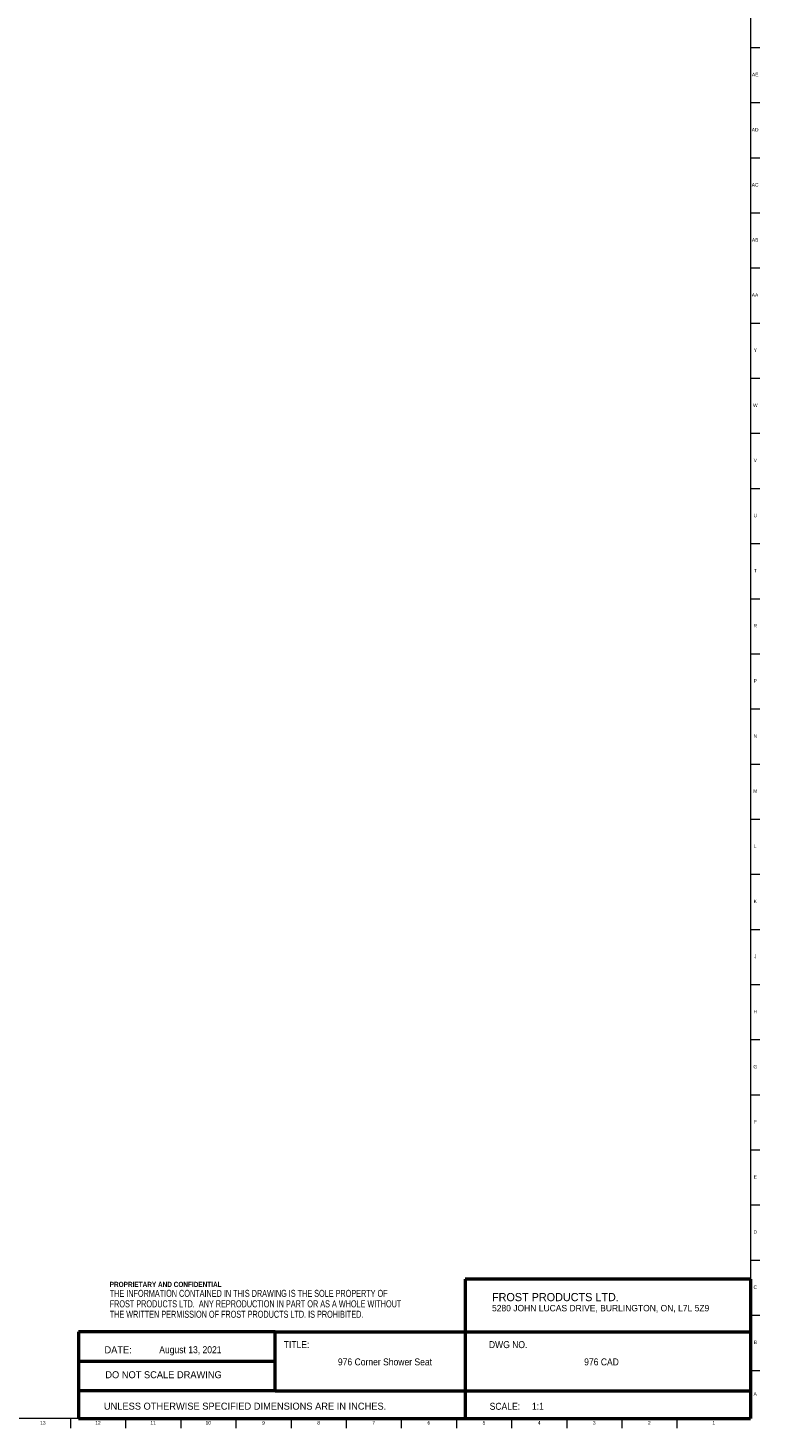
# Model space of a CAD drawing. Header units: inches. Extents: x 0.2 to 84.8, y 0.2 to 94.8.
# Tile 8 of 19: x 58.7 to 84.8, y 0.2 to 50.2. Entities that reach past the tile are written whole.
import ezdxf

# ---------------------------------------------------------------- set-up
doc = ezdxf.new("R2010")
doc.units = ezdxf.units.IN
doc.header["$MEASUREMENT"] = 0
doc.linetypes.add('SLD-Solid', pattern=[0])
doc.layers.add('NOTES', color=1, linetype='SLD-Solid')
doc.layers.add('TITLE', color=8, linetype='SLD-Solid')
doc.styles.add('SLDTEXTSTYLE0', font='ARIAL.TTF', dxfattribs={"width": 0.948})
doc.styles.add('SLDTEXTSTYLE1', font='GOTHIC.TTF', dxfattribs={"width": 0.913})
doc.styles.add('SLDTEXTSTYLE2', font='ARIALNB.TTF', dxfattribs={"width": 0.87})
doc.styles.add('SLDTEXTSTYLE3', font='ARIALN.TTF', dxfattribs={"width": 0.87})

# ---------------------------------------------------------------- blocks, each defined once
blk = doc.blocks.new('SW_NOTE_0_1')
at = {"layer": 'NOTES', "color": 0, "attachment_point": 1}
for s, insert, char_height, style in [('PROPRIETARY AND CONFIDENTIAL', (0, 0.238), 0.18473, 'SLDTEXTSTYLE2'), ('THE INFORMATION CONTAINED IN THIS DRAWING IS THE SOLE PROPERTY OF ', (0, -0.05), 0.25, 'SLDTEXTSTYLE3'), ('FROST PRODUCTS LTD.  ANY REPRODUCTION IN PART OR AS A WHOLE WITHOUT ', (0, -0.423), 0.25, 'SLDTEXTSTYLE3'), ('THE WRITTEN PERMISSION OF FROST PRODUCTS LTD. IS PROHIBITED.', (0, -0.796), 0.25, 'SLDTEXTSTYLE3')]:
    blk.add_mtext(s, dxfattribs=dict(at, insert=insert, char_height=char_height, style=style))

msp = doc.modelspace()

# ---------------------------------------------------------------- linework, layer by layer
at = {"layer": 'TITLE', "linetype": 'SLD-Solid', "lineweight": 18}
for p, q in [((84.5, 94.5), (84.5, 0.5)), ((84.5, 49.4685039), (84.8346457, 49.4685039)), ((84.5000394, 47.5), (84.4999606, 47.5)), ((84.5, 47.5), (84.8346457, 47.5)), ((84.5, 45.5314961), (84.8346457, 45.5314961)), ((84.5, 43.5629921), (84.8346457, 43.5629921)), ((84.5, 41.5944882), (84.8346457, 41.5944882)), ((84.5, 39.6259843), (84.8346457, 39.6259843)), ((84.5, 37.6574803), (84.8346457, 37.6574803)), ((84.5, 35.6889764), (84.8346457, 35.6889764)), ((84.5, 33.7204724), (84.8346457, 33.7204724)), ((84.5, 31.7519685), (84.8346457, 31.7519685)), ((84.5, 29.7834646), (84.8346457, 29.7834646)), ((84.5, 27.8149606), (84.8346457, 27.8149606)), ((84.5, 25.8464567), (84.8346457, 25.8464567)), ((84.5, 23.8779528), (84.8346457, 23.8779528)), ((84.5, 21.9094488), (84.8346457, 21.9094488)), ((84.5, 19.9409449), (84.8346457, 19.9409449)), ((84.5, 17.9724409), (84.8346457, 17.9724409)), ((84.5, 16.003937), (84.8346457, 16.003937)), ((84.5, 14.0354331), (84.8346457, 14.0354331)), ((84.5, 12.0669291), (84.8346457, 12.0669291)), ((84.5, 10.0984252), (84.8346457, 10.0984252)), ((84.5, 8.1299213), (84.8346457, 8.1299213)), ((84.5, 6.1614173), (84.8346457, 6.1614173)), ((84.5, 4.1929134), (84.8346457, 4.1929134)), ((84.5, 2.2244094), (84.8346457, 2.2244094)), ((84.5, 0.5), (0.5, 0.5)), ((60.2165354, 0.5), (60.2165354, 0.1653543)), ((62.1850394, 0.5), (62.1850394, 0.1653543)), ((64.1535433, 0.5), (64.1535433, 0.1653543)), ((66.1220472, 0.5), (66.1220472, 0.1653543)), ((68.0905512, 0.5), (68.0905512, 0.1653543)), ((70.0590551, 0.5), (70.0590551, 0.1653543)), ((72.0275591, 0.5), (72.0275591, 0.1653543)), ((73.996063, 0.5), (73.996063, 0.1653543)), ((75.9645669, 0.5), (75.9645669, 0.1653543)), ((77.9330709, 0.5), (77.9330709, 0.1653543)), ((79.9015748, 0.5), (79.9015748, 0.1653543)), ((81.8700787, 0.5), (81.8700787, 0.1653543))]:
    msp.add_line(p, q, dxfattribs=at)
at = {"layer": 'TITLE', "lineweight": 50}
for p, q in [((84.4999317, 5.4753604), (74.3105351, 5.4753604)), ((74.3105351, 5.4753604), (74.3105351, 0.4636772)), ((84.4999317, 5.4753604), (84.5, 0.5)), ((60.5059791, 3.5979637), (60.5059791, 0.5)), ((67.518223, 3.5979637), (60.5059791, 3.5979637)), ((67.518223, 3.5979637), (84.4997616, 3.5979648)), ((67.518223, 1.4876118), (67.518223, 3.5979637)), ((67.518223, 2.5427877), (60.5059791, 2.5427877)), ((67.518223, 1.4876118), (60.5059791, 1.4876118)), ((67.518223, 1.4876118), (84.4999865, 1.4876118)), ((60.5059791, 0.5), (84.5, 0.5))]:
    msp.add_line(p, q, dxfattribs=at)

# ---------------------------------------------------------------- block references
at = {"layer": 'NOTES'}
msp.add_blockref('SW_NOTE_0_1', (61.6159726, 5.1481527), dxfattribs=at)

# ---------------------------------------------------------------- texts
for s, insert, char_height, attachment_point, style in [('5280 JOHN LUCAS DRIVE, BURLINGTON, ON, L7L 5Z9', (75.2661316, 4.5610085), 0.229166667, 1, 'SLDTEXTSTYLE0'), ('FROST PRODUCTS LTD.', (75.2661316, 4.9865009), 0.291666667, 1, 'SLDTEXTSTYLE0'), ('DATE:', (61.4300699, 3.0830628), 0.25, 1, 'SLDTEXTSTYLE0'), ('August 13, 2021', (64.4975579, 3.0864733), 0.25, 2, 'SLDTEXTSTYLE1'), ('TITLE:', (67.8307373, 3.2682756), 0.25, 1, 'SLDTEXTSTYLE1'), ('DWG NO.', (75.1561831, 3.2682756), 0.25, 1, 'SLDTEXTSTYLE1'), ('976 Corner Shower Seat', (71.4447332, 2.6510344), 0.25, 2, 'SLDTEXTSTYLE1'), ('976 CAD', (79.1763439, 2.6510344), 0.25, 2, 'SLDTEXTSTYLE1'), ('DO NOT SCALE DRAWING', (63.5387012, 2.193033), 0.25, 2, 'SLDTEXTSTYLE0'), ('UNLESS OTHERWISE SPECIFIED DIMENSIONS ARE IN INCHES.', (61.4082978, 1.0702903), 0.25, 1, 'SLDTEXTSTYLE0'), ('SCALE:     1:1', (75.1831753, 1.0645816), 0.25, 1, 'SLDTEXTSTYLE1')]:
    msp.add_mtext(s, dxfattribs=dict(at, insert=insert, char_height=char_height, attachment_point=attachment_point, style=style))
at = {"layer": 'TITLE', "char_height": 0.125, "attachment_point": 2, "style": 'SLDTEXTSTYLE1'}
for s, insert in [('AE', (84.6625196, 48.5641299)), ('AD', (84.6607835, 46.595626)), ('AC', (84.6609716, 44.627122)), ('AB', (84.6613477, 42.6586181)), ('AA', (84.6572245, 40.6901142)), ('Y', (84.6668454, 38.7216102)), ('W', (84.6674241, 36.7531063)), ('V', (84.6653986, 34.7846024)), ('U', (84.6674964, 32.8160984)), ('T', (84.6669467, 30.8475945)), ('R', (84.6655723, 28.8790905)), ('P', (84.6668454, 26.9105866)), ('N', (84.6661799, 24.9420827)), ('M', (84.6629681, 22.9735787)), ('L', (84.6658905, 21.0050748)), ('K', (84.6669611, 19.0365709)), ('J', (84.6662233, 17.0680669)), ('H', (84.667019, 15.099563)), ('G', (84.6669033, 13.131059)), ('F', (84.6659918, 11.1625551)), ('E', (84.6675688, 9.1940512)), ('D', (84.6658327, 7.2255472)), ('C', (84.6660208, 5.2570433)), ('B', (84.6663969, 3.2885394)), ('A', (84.6622736, 1.4420827)), ('13', (59.2297661, 0.4125551)), ('12', (61.19827, 0.4125551)), ('11', (63.166774, 0.4125551)), ('10', (65.1352779, 0.4125551)), ('9', (67.1050405, 0.4125551)), ('8', (69.0735445, 0.4125551)), ('7', (71.0420484, 0.4125551)), ('6', (73.0105523, 0.4125551)), ('5', (74.9790563, 0.4125551)), ('4', (76.9475602, 0.4125551)), ('3', (78.9160642, 0.4125551)), ('2', (80.8845681, 0.4125551)), ('1', (83.1837807, 0.4125551))]:
    msp.add_mtext(s, dxfattribs=dict(at, insert=insert))

doc.saveas('drawing.dxf')
